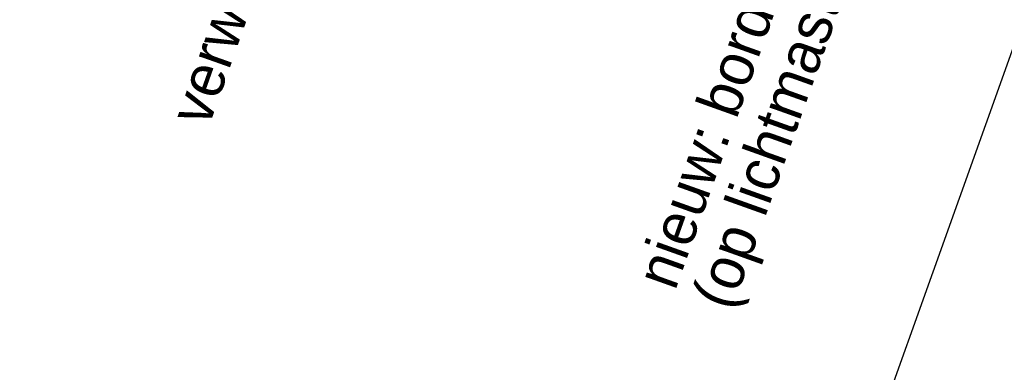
# Model space of a CAD drawing. Header units: metres. Extents: x 136326 to 138181, y 453212 to 454732.
# Tile 46 of 55: x 136722.37 to 136739.55, y 454235.53 to 454241.68. Entities that reach past the tile are written whole.
import ezdxf

# ---------------------------------------------------------------- set-up
doc = ezdxf.new("R2010")
doc.units = ezdxf.units.M
doc.layers.add('-DR-alg-bladkaders viewports', color=7, linetype='Continuous')
doc.layers.add('-DR-nw-inr-bebording-txt', color=2, linetype='Continuous')
doc.styles.add('eurostile', font='txt')

msp = doc.modelspace()

# ---------------------------------------------------------------- linework, layer by layer
at = {"layer": '-DR-alg-bladkaders viewports'}
msp.add_lwpolyline([(136760.1221536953, 454298.3513140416), (136694.6770006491, 454115.2113635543), (136646.0024806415, 454132.6052276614), (136711.4476336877, 454315.7451781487)], close=True, dxfattribs=at)

# ---------------------------------------------------------------- texts
at = {"layer": '-DR-nw-inr-bebording-txt', "style": 'eurostile'}
msp.add_text("verwijderen: G11 + OB 'snorfietsen niet toegestaan'", height=0.75, rotation=70.5, dxfattribs=at).set_placement((136725.6599698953, 454239.7872648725))
at = {"layer": '-DR-nw-inr-bebording-txt', "insert": (136734.9992021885, 454236.5067994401), "char_height": 0.75, "attachment_point": 7, "rotation": 70.33562535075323, "line_spacing_factor": 0.8360563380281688, "style": 'eurostile'}
msp.add_mtext("nieuw: bord 'fietsstraat' + OB502\\P(op lichtmast)", dxfattribs=at)

doc.saveas('drawing.dxf')
